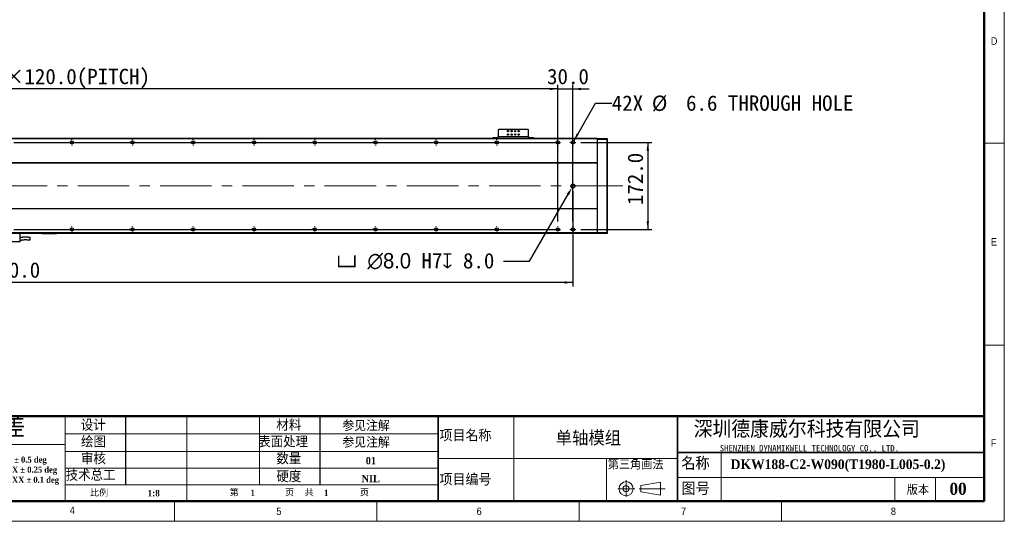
# Model space of a CAD drawing. Header units: millimetres. Extents: x 40 to 3320, y 40 to 2336.
# Tile 4 of 7: x 1374 to 3320, y 40 to 1032. Entities that reach past the tile are written whole.
import ezdxf

# ---------------------------------------------------------------- set-up
doc = ezdxf.new("R2010")
doc.units = ezdxf.units.MM
doc.header["$LTSCALE"] = 8
doc.header["$PDSIZE"] = -1
doc.linetypes.add('CENTERX2', pattern=[20.32, 12.7, -2.54, 2.54, -2.54])
doc.layers.add('DIMNS', color=7, linetype='Continuous')
doc.styles.add('SLDTEXTSTYLE0', font='Gothic.ttf', dxfattribs={"width": 0.913})
doc.styles.add('SLDTEXTSTYLE1', font='timesbd.ttf', dxfattribs={"width": 0.933})
doc.styles.add('SLDTEXTSTYLE2', font='txt', dxfattribs={"bigfont": 'bigfont'})
doc.styles.add('SLDTEXTSTYLE3', font='txt', dxfattribs={"bigfont": 'bigfont'})
doc.styles.add('SLDTEXTSTYLE4', font='txt', dxfattribs={"bigfont": 'bigfont'})
doc.styles.add('SLDTEXTSTYLE5', font='txt')
doc.styles.add('SLDTEXTSTYLE6', font='timesbd.ttf', dxfattribs={"width": 0.933, "bigfont": 'bigfont'})
doc.styles.add('SLDTEXTSTYLE7', font='txt')
doc.dimstyles.new('SLDDIMSTYLE0', dxfattribs={"dimtxt": 30.4, "dimasz": 16, "dimexe": 0, "dimexo": 0.0625, "dimgap": 7.6, "dimtad": 2, "dimdec": 1, "dimrnd": 1e-09, "dimzin": 4, "dimdsep": 46, "dimtxsty": 'SLDTEXTSTYLE7', "dimsah": 1, "dimcen": 0.09, "dimadec": 0, "dimazin": 1, "dimtfac": 1, "dimtdec": 1, "dimtmove": 0, "dimatfit": 0, "dimfxl": 0, "dimfrac": 2, "dimtolj": 1, "dimtzin": 12, "dimarcsym": 0})
doc.dimstyles.new('SLDDIMSTYLE1', dxfattribs={"dimtxt": 30.4, "dimasz": 16, "dimexe": 0, "dimexo": 0.0625, "dimgap": 7.6, "dimtad": 2, "dimdec": 1, "dimrnd": 1e-09, "dimzin": 4, "dimdsep": 46, "dimtxsty": 'SLDTEXTSTYLE7', "dimsah": 1, "dimcen": 0.09, "dimadec": 0, "dimazin": 1, "dimtfac": 1, "dimtdec": 1, "dimtofl": 0, "dimtmove": 0, "dimatfit": 3, "dimfxl": 0, "dimfrac": 2, "dimtolj": 1, "dimtzin": 12, "dimarcsym": 0})
doc.dimstyles.new('SLDDIMSTYLE4', dxfattribs={"dimtxt": 30.4, "dimasz": 16, "dimexe": 0, "dimexo": 0.0625, "dimgap": 7.6, "dimtad": 0, "dimtih": 1, "dimtoh": 1, "dimdec": 1, "dimrnd": 1e-09, "dimzin": 4, "dimdsep": 46, "dimtxsty": 'SLDTEXTSTYLE7', "dimsah": 1, "dimcen": 0, "dimadec": 0, "dimazin": 1, "dimtfac": 1, "dimtdec": 1, "dimtofl": 0, "dimtmove": 0, "dimatfit": 3, "dimfxl": 0, "dimfrac": 2, "dimtolj": 1, "dimtzin": 12, "dimarcsym": 0})
doc.dimstyles.new('SLDDIMSTYLE7', dxfattribs={"dimtxt": 30.4, "dimasz": 16, "dimexe": 0, "dimexo": 0.0625, "dimgap": 7.6, "dimtad": 0, "dimtih": 1, "dimtoh": 1, "dimdec": 1, "dimrnd": 1e-09, "dimzin": 12, "dimdsep": 46, "dimtxsty": 'SLDTEXTSTYLE7', "dimsah": 1, "dimcen": 0, "dimadec": 0, "dimazin": 3, "dimtfac": 1, "dimtdec": 1, "dimtofl": 0, "dimtmove": 0, "dimatfit": 3, "dimfxl": 0, "dimfrac": 2, "dimtolj": 1, "dimtzin": 12, "dimarcsym": 0})

# ---------------------------------------------------------------- blocks, each defined once
blk = doc.blocks.new('SW_NOTE_0')
at = {"color": 0, "linetype": 'Continuous', "lineweight": 0, "char_height": 12, "attachment_point": 1, "style": 'SLDTEXTSTYLE1'}
for s, insert in [('X.X ± 0.5 deg', (0, 15.8)), ('X.XX ± 0.25 deg', (0, -4.2)), ('X.XXX ± 0.1 deg', (0, -24.2))]:
    blk.add_mtext(s, dxfattribs=dict(at, insert=insert))
blk = doc.blocks.new('_D_18')
at = {"layer": 'DIMNS'}
for p, q in [((247.5, 686.4), (247.5, 504.3)), ((2467.5, 693), (2467.5, 504.3)), ((2467.5, 512.3), (247.5, 512.3))]:
    blk.add_line(p, q, dxfattribs=at)
for points in [[(247.5, 512.3), (263.5, 509.9), (263.5, 514.7)], [(2467.5, 512.3), (2451.5, 514.7), (2451.5, 509.9)]]:
    blk.add_solid(points, dxfattribs=at)
at = {"layer": 'DIMNS', "insert": (1290.8, 552.2), "char_height": 30.4, "attachment_point": 1, "style": 'SLDTEXTSTYLE7'}
blk.add_mtext('2220.0', dxfattribs=at)
blk = doc.blocks.new('_D_19')
at = {"layer": 'Defpoints', "color": 0}
for p in [(2469.5, 706.6), (2465.5, 699.7)]:
    blk.add_point(p, dxfattribs=at)
at = {"layer": 'DIMNS', "color": 0, "lineweight": -2}
for p, q in [((2381.8, 554.7), (2457.5, 685.8)), ((2330.2, 554.7), (2381.8, 554.7))]:
    blk.add_line(p, q, dxfattribs=at)
at = {"layer": 'DIMNS', "color": 0}
blk.add_solid([(2455.1, 687.2), (2459.8, 684.5), (2465.5, 699.7)], dxfattribs=at)
at = {"layer": 'DIMNS', "color": 0, "insert": (2000.3, 570.5), "char_height": 30.4, "attachment_point": 1, "style": 'SLDTEXTSTYLE7'}
blk.add_mtext('\\A1;{\\fGDT|b0|i0|c134|p2;v} {\\fMS PGothic|b0|i0|c128|p34;∅8.0} H7{\\fGDT|b0|i0|c134|p2;x} 8.0', dxfattribs=at)
blk = doc.blocks.new('_D_21')
at = {"layer": 'DIMNS'}
for p, q in [((2469.1, 792), (2512.3, 866.9)), ((2512.3, 866.9), (2544.3, 866.9))]:
    blk.add_line(p, q, dxfattribs=at)
blk.add_solid([(2469.1, 792), (2479.2, 804.7), (2475, 807.1)], dxfattribs=at)
at = {"layer": 'DIMNS', "char_height": 30.4, "attachment_point": 1, "style": 'SLDTEXTSTYLE7'}
for s, insert in [('42X ', (2544.3, 882.2)), ('%%c', (2623.5, 881.9)), (' 6.6 THROUGH HOLE', (2670.4, 882.2))]:
    blk.add_mtext(s, dxfattribs=dict(at, insert=insert))
blk = doc.blocks.new('_D_22')
at = {"layer": 'DIMNS'}
for p, q in [((2483.5, 789.1), (2623.5, 789.1)), ((2615.5, 789.1), (2615.5, 617.1)), ((2483.5, 617.1), (2623.5, 617.1))]:
    blk.add_line(p, q, dxfattribs=at)
for points in [[(2615.5, 789.1), (2613.1, 773.1), (2617.9, 773.1)], [(2615.5, 617.1), (2617.9, 633.1), (2613.1, 633.1)]]:
    blk.add_solid(points, dxfattribs=at)
at = {"layer": 'DIMNS', "insert": (2575.6, 665.3), "char_height": 30.4, "attachment_point": 1, "rotation": 90, "style": 'SLDTEXTSTYLE7'}
blk.add_mtext('172.0', dxfattribs=at)
blk = doc.blocks.new('_D_23')
at = {"layer": 'DIMNS'}
for p, q in [((277.5, 805.1), (277.5, 902.9)), ((2437.5, 805.1), (2437.5, 902.9)), ((2437.5, 894.9), (277.5, 894.9))]:
    blk.add_line(p, q, dxfattribs=at)
for points in [[(277.5, 894.9), (293.5, 892.5), (293.5, 897.3)], [(2437.5, 894.9), (2421.5, 897.3), (2421.5, 892.5)]]:
    blk.add_solid(points, dxfattribs=at)
at = {"layer": 'DIMNS', "char_height": 30.4, "attachment_point": 1, "style": 'SLDTEXTSTYLE7'}
for s, insert in [('2160.0', (1161.5, 934.8)), ('=18×120.0(PITCH)', (1280.3, 934.8))]:
    blk.add_mtext(s, dxfattribs=dict(at, insert=insert))
blk = doc.blocks.new('_D_25')
at = {"layer": 'DIMNS'}
for p, q in [((2437.5, 633.1), (2437.5, 902.9)), ((2467.5, 633.1), (2467.5, 902.9)), ((2437.5, 894.9), (2405.5, 894.9)), ((2437.5, 894.9), (2467.5, 894.9)), ((2467.5, 894.9), (2499.5, 894.9))]:
    blk.add_line(p, q, dxfattribs=at)
for points in [[(2437.5, 894.9), (2421.5, 897.3), (2421.5, 892.5)], [(2467.5, 894.9), (2483.5, 892.5), (2483.5, 897.3)]]:
    blk.add_solid(points, dxfattribs=at)
at = {"layer": 'DIMNS', "insert": (2416.4, 934.8), "char_height": 30.4, "attachment_point": 1, "style": 'SLDTEXTSTYLE7'}
blk.add_mtext('30.0', dxfattribs=at)
blk = doc.blocks.new('SW_CENTERMARKSYMBOL_0')
at = {"layer": 'DIMNS', "color": 0}
for p, q in [((1080, 5.08), (1080, 5.84)), ((1080, 0), (1080, 2.54)), ((1080, 0), (1080, 2.54)), ((1080, 0), (1080, 2.54)), ((1080, 0), (1080, 2.54)), ((1080, 0), (1080, 2.54)), ((1080, 0), (1080, 2.54)), ((1080, 0), (1080, 2.54)), ((1080, 0), (1080, 2.54)), ((1080, 0), (1080, 2.54)), ((1200, 5.08), (1200, 5.84)), ((1200, 0), (1200, 2.54)), ((1200, 0), (1200, 2.54)), ((1200, 0), (1200, 2.54)), ((1200, 0), (1200, 2.54)), ((1200, 0), (1200, 2.54)), ((1200, 0), (1200, 2.54)), ((1200, 0), (1200, 2.54)), ((1200, 0), (1200, 2.54)), ((1320, 5.08), (1320, 5.84)), ((1320, 0), (1320, 2.54)), ((1320, 0), (1320, 2.54)), ((1320, 0), (1320, 2.54)), ((1320, 0), (1320, 2.54)), ((1320, 0), (1320, 2.54)), ((1320, 0), (1320, 2.54)), ((1320, 0), (1320, 2.54)), ((1440, 5.08), (1440, 5.84)), ((1440, 0), (1440, 2.54)), ((1440, 0), (1440, 2.54)), ((1440, 0), (1440, 2.54)), ((1440, 0), (1440, 2.54)), ((1440, 0), (1440, 2.54)), ((1440, 0), (1440, 2.54)), ((1560, 5.08), (1560, 5.84)), ((1560, 0), (1560, 2.54)), ((1560, 0), (1560, 2.54)), ((1560, 0), (1560, 2.54)), ((1560, 0), (1560, 2.54)), ((1560, 0), (1560, 2.54)), ((1680, 5.08), (1680, 5.84)), ((1680, 0), (1680, 2.54)), ((1680, 0), (1680, 2.54)), ((1680, 0), (1680, 2.54)), ((1680, 0), (1680, 2.54)), ((1800, 5.08), (1800, 5.84)), ((1800, 0), (1800, 2.54)), ((1800, 0), (1800, 2.54)), ((1800, 0), (1800, 2.54)), ((1920, 5.08), (1920, 5.84)), ((1920, 0), (1920, 2.54)), ((1920, 0), (1920, 2.54)), ((2040, 5.08), (2040, 5.84)), ((2040, 0), (2040, 2.54)), ((965.08, 0), (1074.92, 0)), ((1074.92, 0), (1074.16, 0)), ((1074.92, 0), (1074.16, 0)), ((1080, 0), (1077.46, 0)), ((1080, 0), (1077.46, 0)), ((1080, 0), (1077.46, 0)), ((1080, 0), (1077.46, 0)), ((1080, 0), (1077.46, 0)), ((1080, 0), (1077.46, 0)), ((1080, 0), (1077.46, 0)), ((1080, 0), (1077.46, 0)), ((1080, 0), (1077.46, 0)), ((1080, 0), (1080, -2.54)), ((1080, 0), (1082.54, 0)), ((1080, 0), (1080, -2.54)), ((1080, 0), (1082.54, 0)), ((1080, 0), (1080, -2.54)), ((1080, 0), (1082.54, 0)), ((1080, 0), (1080, -2.54)), ((1080, 0), (1082.54, 0)), ((1080, 0), (1080, -2.54)), ((1080, 0), (1082.54, 0)), ((1080, 0), (1080, -2.54)), ((1080, 0), (1082.54, 0)), ((1080, 0), (1080, -2.54)), ((1080, 0), (1082.54, 0)), ((1080, 0), (1080, -2.54)), ((1080, 0), (1082.54, 0)), ((1080, 0), (1080, -2.54)), ((1080, 0), (1082.54, 0)), ((1080, -5.08), (1080, -5.84)), ((1085.08, 0), (1085.84, 0)), ((1085.08, 0), (1085.84, 0)), ((1085.08, 0), (1194.92, 0)), ((1194.92, 0), (1194.16, 0)), ((1200, 0), (1197.46, 0)), ((1200, 0), (1197.46, 0)), ((1200, 0), (1197.46, 0)), ((1200, 0), (1197.46, 0)), ((1200, 0), (1197.46, 0)), ((1200, 0), (1197.46, 0)), ((1200, 0), (1197.46, 0)), ((1200, 0), (1197.46, 0)), ((1200, 0), (1200, -2.54)), ((1200, 0), (1202.54, 0)), ((1200, 0), (1200, -2.54)), ((1200, 0), (1202.54, 0)), ((1200, 0), (1200, -2.54)), ((1200, 0), (1202.54, 0)), ((1200, 0), (1200, -2.54)), ((1200, 0), (1202.54, 0)), ((1200, 0), (1200, -2.54)), ((1200, 0), (1202.54, 0)), ((1200, 0), (1200, -2.54)), ((1200, 0), (1202.54, 0)), ((1200, 0), (1200, -2.54)), ((1200, 0), (1202.54, 0)), ((1200, 0), (1200, -2.54)), ((1200, 0), (1202.54, 0)), ((1200, -5.08), (1200, -5.84)), ((1205.08, 0), (1205.84, 0)), ((1205.08, 0), (1314.92, 0)), ((1314.92, 0), (1314.16, 0)), ((1314.92, 0), (1314.16, 0)), ((1320, 0), (1317.46, 0)), ((1320, 0), (1317.46, 0)), ((1320, 0), (1317.46, 0)), ((1320, 0), (1317.46, 0)), ((1320, 0), (1317.46, 0)), ((1320, 0), (1317.46, 0)), ((1320, 0), (1317.46, 0)), ((1320, 0), (1320, -2.54)), ((1320, 0), (1322.54, 0)), ((1320, 0), (1320, -2.54)), ((1320, 0), (1322.54, 0)), ((1320, 0), (1320, -2.54)), ((1320, 0), (1322.54, 0)), ((1320, 0), (1320, -2.54)), ((1320, 0), (1322.54, 0)), ((1320, 0), (1320, -2.54)), ((1320, 0), (1322.54, 0)), ((1320, 0), (1320, -2.54)), ((1320, 0), (1322.54, 0)), ((1320, 0), (1320, -2.54)), ((1320, 0), (1322.54, 0)), ((1320, -5.08), (1320, -5.84)), ((1325.08, 0), (1325.84, 0)), ((1325.08, 0), (1325.84, 0)), ((1325.08, 0), (1434.92, 0)), ((1434.92, 0), (1434.16, 0)), ((1440, 0), (1437.46, 0)), ((1440, 0), (1437.46, 0)), ((1440, 0), (1437.46, 0)), ((1440, 0), (1437.46, 0)), ((1440, 0), (1437.46, 0)), ((1440, 0), (1437.46, 0)), ((1440, 0), (1440, -2.54)), ((1440, 0), (1442.54, 0)), ((1440, 0), (1440, -2.54)), ((1440, 0), (1442.54, 0)), ((1440, 0), (1440, -2.54)), ((1440, 0), (1442.54, 0)), ((1440, 0), (1440, -2.54)), ((1440, 0), (1442.54, 0)), ((1440, 0), (1440, -2.54)), ((1440, 0), (1442.54, 0)), ((1440, 0), (1440, -2.54)), ((1440, 0), (1442.54, 0)), ((1440, -5.08), (1440, -5.84)), ((1445.08, 0), (1445.84, 0)), ((1445.08, 0), (1554.92, 0)), ((1554.92, 0), (1554.16, 0)), ((1560, 0), (1557.46, 0)), ((1560, 0), (1557.46, 0)), ((1560, 0), (1557.46, 0)), ((1560, 0), (1557.46, 0)), ((1560, 0), (1557.46, 0)), ((1560, 0), (1560, -2.54)), ((1560, 0), (1562.54, 0)), ((1560, 0), (1560, -2.54)), ((1560, 0), (1562.54, 0)), ((1560, 0), (1560, -2.54)), ((1560, 0), (1562.54, 0)), ((1560, 0), (1560, -2.54)), ((1560, 0), (1562.54, 0)), ((1560, 0), (1560, -2.54)), ((1560, 0), (1562.54, 0)), ((1560, -5.08), (1560, -5.84)), ((1565.08, 0), (1565.84, 0)), ((1565.08, 0), (1674.92, 0)), ((1674.92, 0), (1674.16, 0)), ((1674.92, 0), (1674.16, 0)), ((1680, 0), (1677.46, 0)), ((1680, 0), (1677.46, 0)), ((1680, 0), (1677.46, 0)), ((1680, 0), (1677.46, 0)), ((1680, 0), (1680, -2.54)), ((1680, 0), (1682.54, 0)), ((1680, 0), (1680, -2.54)), ((1680, 0), (1682.54, 0)), ((1680, 0), (1680, -2.54)), ((1680, 0), (1682.54, 0)), ((1680, 0), (1680, -2.54)), ((1680, 0), (1682.54, 0)), ((1680, -5.08), (1680, -5.84)), ((1685.08, 0), (1685.84, 0)), ((1685.08, 0), (1685.84, 0)), ((1685.08, 0), (1794.92, 0)), ((1794.92, 0), (1794.16, 0)), ((1800, 0), (1797.46, 0)), ((1800, 0), (1797.46, 0)), ((1800, 0), (1797.46, 0)), ((1800, 0), (1800, -2.54)), ((1800, 0), (1802.54, 0)), ((1800, 0), (1800, -2.54)), ((1800, 0), (1802.54, 0)), ((1800, 0), (1800, -2.54)), ((1800, 0), (1802.54, 0)), ((1800, -5.08), (1800, -5.84)), ((1805.08, 0), (1805.84, 0)), ((1805.08, 0), (1914.92, 0)), ((1914.92, 0), (1914.16, 0)), ((1920, 0), (1917.46, 0)), ((1920, 0), (1917.46, 0)), ((1920, 0), (1920, -2.54)), ((1920, 0), (1922.54, 0)), ((1920, 0), (1920, -2.54)), ((1920, 0), (1922.54, 0)), ((1920, -5.08), (1920, -5.84)), ((1925.08, 0), (1925.84, 0)), ((1925.08, 0), (2034.92, 0)), ((2040, 0), (2037.46, 0)), ((2040, 0), (2040, -2.54)), ((2040, 0), (2042.54, 0)), ((2040, -5.08), (2040, -5.84)), ((2045.08, 0), (2045.84, 0))]:
    blk.add_line(p, q, dxfattribs=at)
blk = doc.blocks.new('SW_CENTERMARKSYMBOL_1')
at = {"layer": 'DIMNS', "color": 0}
for p, q in [((960, 5.08), (960, 5.84)), ((960, 0), (960, 2.54)), ((960, 0), (960, 2.54)), ((960, 0), (960, 2.54)), ((960, 0), (960, 2.54)), ((960, 0), (960, 2.54)), ((960, 0), (960, 2.54)), ((960, 0), (960, 2.54)), ((960, 0), (960, 2.54)), ((960, 0), (960, 2.54)), ((1080, 5.08), (1080, 5.84)), ((1080, 0), (1080, 2.54)), ((1080, 0), (1080, 2.54)), ((1080, 0), (1080, 2.54)), ((1080, 0), (1080, 2.54)), ((1080, 0), (1080, 2.54)), ((1080, 0), (1080, 2.54)), ((1080, 0), (1080, 2.54)), ((1080, 0), (1080, 2.54)), ((1200, 5.08), (1200, 5.84)), ((1200, 0), (1200, 2.54)), ((1200, 0), (1200, 2.54)), ((1200, 0), (1200, 2.54)), ((1200, 0), (1200, 2.54)), ((1200, 0), (1200, 2.54)), ((1200, 0), (1200, 2.54)), ((1200, 0), (1200, 2.54)), ((1320, 5.08), (1320, 5.84)), ((1320, 0), (1320, 2.54)), ((1320, 0), (1320, 2.54)), ((1320, 0), (1320, 2.54)), ((1320, 0), (1320, 2.54)), ((1320, 0), (1320, 2.54)), ((1320, 0), (1320, 2.54)), ((1440, 5.08), (1440, 5.84)), ((1440, 0), (1440, 2.54)), ((1440, 0), (1440, 2.54)), ((1440, 0), (1440, 2.54)), ((1440, 0), (1440, 2.54)), ((1440, 0), (1440, 2.54)), ((1560, 5.08), (1560, 5.84)), ((1560, 0), (1560, 2.54)), ((1560, 0), (1560, 2.54)), ((1560, 0), (1560, 2.54)), ((1560, 0), (1560, 2.54)), ((1680, 5.08), (1680, 5.84)), ((1680, 0), (1680, 2.54)), ((1680, 0), (1680, 2.54)), ((1680, 0), (1680, 2.54)), ((1800, 5.08), (1800, 5.84)), ((1800, 0), (1800, 2.54)), ((1800, 0), (1800, 2.54)), ((1920, 5.08), (1920, 5.84)), ((1920, 0), (1920, 2.54)), ((845.08, 0), (954.92, 0)), ((954.92, 0), (954.16, 0)), ((954.92, 0), (954.16, 0)), ((960, 0), (957.46, 0)), ((960, 0), (957.46, 0)), ((960, 0), (957.46, 0)), ((960, 0), (957.46, 0)), ((960, 0), (957.46, 0)), ((960, 0), (957.46, 0)), ((960, 0), (957.46, 0)), ((960, 0), (957.46, 0)), ((960, 0), (957.46, 0)), ((960, 0), (960, -2.54)), ((960, 0), (962.54, 0)), ((960, 0), (960, -2.54)), ((960, 0), (962.54, 0)), ((960, 0), (960, -2.54)), ((960, 0), (962.54, 0)), ((960, 0), (960, -2.54)), ((960, 0), (962.54, 0)), ((960, 0), (960, -2.54)), ((960, 0), (962.54, 0)), ((960, 0), (960, -2.54)), ((960, 0), (962.54, 0)), ((960, 0), (960, -2.54)), ((960, 0), (962.54, 0)), ((960, 0), (960, -2.54)), ((960, 0), (962.54, 0)), ((960, 0), (960, -2.54)), ((960, 0), (962.54, 0)), ((960, -5.08), (960, -5.84)), ((965.08, 0), (965.84, 0)), ((965.08, 0), (965.84, 0)), ((965.08, 0), (1074.92, 0)), ((1074.92, 0), (1074.16, 0)), ((1074.92, 0), (1074.16, 0)), ((1080, 0), (1077.46, 0)), ((1080, 0), (1077.46, 0)), ((1080, 0), (1077.46, 0)), ((1080, 0), (1077.46, 0)), ((1080, 0), (1077.46, 0)), ((1080, 0), (1077.46, 0)), ((1080, 0), (1077.46, 0)), ((1080, 0), (1077.46, 0)), ((1080, 0), (1080, -2.54)), ((1080, 0), (1082.54, 0)), ((1080, 0), (1080, -2.54)), ((1080, 0), (1082.54, 0)), ((1080, 0), (1080, -2.54)), ((1080, 0), (1082.54, 0)), ((1080, 0), (1080, -2.54)), ((1080, 0), (1082.54, 0)), ((1080, 0), (1080, -2.54)), ((1080, 0), (1082.54, 0)), ((1080, 0), (1080, -2.54)), ((1080, 0), (1082.54, 0)), ((1080, 0), (1080, -2.54)), ((1080, 0), (1082.54, 0)), ((1080, 0), (1080, -2.54)), ((1080, 0), (1082.54, 0)), ((1080, -5.08), (1080, -5.84)), ((1085.08, 0), (1085.84, 0)), ((1085.08, 0), (1085.84, 0)), ((1085.08, 0), (1194.92, 0)), ((1194.92, 0), (1194.16, 0)), ((1200, 0), (1197.46, 0)), ((1200, 0), (1197.46, 0)), ((1200, 0), (1197.46, 0)), ((1200, 0), (1197.46, 0)), ((1200, 0), (1197.46, 0)), ((1200, 0), (1197.46, 0)), ((1200, 0), (1197.46, 0)), ((1200, 0), (1200, -2.54)), ((1200, 0), (1202.54, 0)), ((1200, 0), (1200, -2.54)), ((1200, 0), (1202.54, 0)), ((1200, 0), (1200, -2.54)), ((1200, 0), (1202.54, 0)), ((1200, 0), (1200, -2.54)), ((1200, 0), (1202.54, 0)), ((1200, 0), (1200, -2.54)), ((1200, 0), (1202.54, 0)), ((1200, 0), (1200, -2.54)), ((1200, 0), (1202.54, 0)), ((1200, 0), (1200, -2.54)), ((1200, 0), (1202.54, 0)), ((1200, -5.08), (1200, -5.84)), ((1205.08, 0), (1205.84, 0)), ((1205.08, 0), (1314.92, 0)), ((1314.92, 0), (1314.16, 0)), ((1320, 0), (1317.46, 0)), ((1320, 0), (1317.46, 0)), ((1320, 0), (1317.46, 0)), ((1320, 0), (1317.46, 0)), ((1320, 0), (1317.46, 0)), ((1320, 0), (1317.46, 0)), ((1320, 0), (1320, -2.54)), ((1320, 0), (1322.54, 0)), ((1320, 0), (1320, -2.54)), ((1320, 0), (1322.54, 0)), ((1320, 0), (1320, -2.54)), ((1320, 0), (1322.54, 0)), ((1320, 0), (1320, -2.54)), ((1320, 0), (1322.54, 0)), ((1320, 0), (1320, -2.54)), ((1320, 0), (1322.54, 0)), ((1320, 0), (1320, -2.54)), ((1320, 0), (1322.54, 0)), ((1320, -5.08), (1320, -5.84)), ((1325.08, 0), (1325.84, 0)), ((1325.08, 0), (1434.92, 0)), ((1434.92, 0), (1434.16, 0)), ((1440, 0), (1437.46, 0)), ((1440, 0), (1437.46, 0)), ((1440, 0), (1437.46, 0)), ((1440, 0), (1437.46, 0)), ((1440, 0), (1437.46, 0)), ((1440, 0), (1440, -2.54)), ((1440, 0), (1442.54, 0)), ((1440, 0), (1440, -2.54)), ((1440, 0), (1442.54, 0)), ((1440, 0), (1440, -2.54)), ((1440, 0), (1442.54, 0)), ((1440, 0), (1440, -2.54)), ((1440, 0), (1442.54, 0)), ((1440, 0), (1440, -2.54)), ((1440, 0), (1442.54, 0)), ((1440, -5.08), (1440, -5.84)), ((1445.08, 0), (1445.84, 0)), ((1445.08, 0), (1554.92, 0)), ((1554.92, 0), (1554.16, 0)), ((1560, 0), (1557.46, 0)), ((1560, 0), (1557.46, 0)), ((1560, 0), (1557.46, 0)), ((1560, 0), (1557.46, 0)), ((1560, 0), (1560, -2.54)), ((1560, 0), (1562.54, 0)), ((1560, 0), (1560, -2.54)), ((1560, 0), (1562.54, 0)), ((1560, 0), (1560, -2.54)), ((1560, 0), (1562.54, 0)), ((1560, 0), (1560, -2.54)), ((1560, 0), (1562.54, 0)), ((1560, -5.08), (1560, -5.84)), ((1565.08, 0), (1565.84, 0)), ((1565.08, 0), (1674.92, 0)), ((1674.92, 0), (1674.16, 0)), ((1680, 0), (1677.46, 0)), ((1680, 0), (1677.46, 0)), ((1680, 0), (1677.46, 0)), ((1680, 0), (1680, -2.54)), ((1680, 0), (1682.54, 0)), ((1680, 0), (1680, -2.54)), ((1680, 0), (1682.54, 0)), ((1680, 0), (1680, -2.54)), ((1680, 0), (1682.54, 0)), ((1680, -5.08), (1680, -5.84)), ((1685.08, 0), (1685.84, 0)), ((1685.08, 0), (1794.92, 0)), ((1794.92, 0), (1794.16, 0)), ((1800, 0), (1797.46, 0)), ((1800, 0), (1797.46, 0)), ((1800, 0), (1800, -2.54)), ((1800, 0), (1802.54, 0)), ((1800, 0), (1800, -2.54)), ((1800, 0), (1802.54, 0)), ((1800, -5.08), (1800, -5.84)), ((1805.08, 0), (1805.84, 0)), ((1805.08, 0), (1914.92, 0)), ((1920, 0), (1917.46, 0)), ((1920, 0), (1920, -2.54)), ((1920, 0), (1922.54, 0)), ((1920, -5.08), (1920, -5.84)), ((1925.08, 0), (1925.84, 0))]:
    blk.add_line(p, q, dxfattribs=at)
blk = doc.blocks.new('SW_CENTERMARKSYMBOL_2')
at = {"layer": 'DIMNS', "color": 0}
for p, q in [((-5.08, 0), (-5.84, 0)), ((0, 0), (-2.54, 0)), ((0, 5.08), (0, 5.84)), ((0, 0), (0, 2.54)), ((0, 0), (0, -2.54)), ((0, 0), (2.54, 0)), ((5.08, 0), (5.84, 0)), ((0, -5.08), (0, -5.84))]:
    blk.add_line(p, q, dxfattribs=at)
blk = doc.blocks.new('SW_CENTERMARKSYMBOL_3')
at = {"layer": 'DIMNS', "color": 0}
for p, q in [((-5.08, 0), (-5.84, 0)), ((0, 0), (-2.54, 0)), ((0, 5.08), (0, 5.84)), ((0, 0), (0, 2.54)), ((0, 0), (0, -2.54)), ((0, 0), (2.54, 0)), ((5.08, 0), (5.84, 0)), ((0, -5.08), (0, -5.84))]:
    blk.add_line(p, q, dxfattribs=at)
blk = doc.blocks.new('SW_DOWELSYMBOL_4')
at = {"linetype": 'Continuous', "lineweight": 18}
h = blk.add_hatch(color=0, dxfattribs=at)
edge = h.paths.add_edge_path(flags=0)
edge.add_arc((0, 0), 4, 180, 270)
edge.add_line((0, -4), (0, 0))
edge.add_line((0, 0), (-4, 0))
h = blk.add_hatch(color=0, dxfattribs=at)
edge = h.paths.add_edge_path(flags=0)
edge.add_arc((0, 0), 4, 0, 90)
edge.add_line((0, 4), (0, 0))
edge.add_line((0, 0), (4, 0))
at = {"layer": 'DIMNS', "color": 0}
blk.add_circle((0, 0), 4, dxfattribs=at)

msp = doc.modelspace()

# ---------------------------------------------------------------- linework, layer by layer
at = {"color": 7, "linetype": 'Continuous', "lineweight": 18}
for p, q in [((3320, 40), (3320, 2336)), ((3280, 2296), (3280, 80)), ((3280, 788), (3320, 788)), ((3280, 388), (3320, 388)), ((1464, 248), (1464, 220)), ((1464, 192), (1464, 248)), ((1464, 220), (1464, 248)), ((1704.336839, 248), (1704.336839, 80)), ((1848, 248), (1848, 112.0474543)), ((2350.6031435, 248), (2350.6031435, 80)), ((1464, 192), (1464, 220)), ((1464, 213.2644636), (2201.4758613, 213.2644636)), ((1464, 192), (1171.7559834, 192)), ((1464, 192), (1464, 80)), ((1464, 178.0393756), (2201.4758613, 178.0393756)), ((2760.7398642, 176), (2760.7398642, 80)), ((2201.4758613, 164), (2674.0064972, 164)), ((2533.8235685, 164), (2533.8235685, 80)), ((1464, 145.0437235), (2201.4758613, 145.0437235)), ((2572.6369816, 121.1881967), (2572.6369816, 88.504689)), ((2601.9065866, 110.5499805), (2640.7500893, 117.2694797)), ((2640.7500893, 117.2694797), (2640.7500893, 91.683194)), ((2674.0064972, 126.7204382), (3280, 126.7204382)), ((3104, 126.7204382), (3104, 80)), ((3184, 126.7204382), (3184, 80)), ((2201.4758613, 112.0474543), (1464, 112.0474543)), ((2555.9987653, 104.5499805), (2589.6093225, 104.5499805)), ((2598.4402248, 104.5499805), (2649.5575626, 104.5499805)), ((2601.9065866, 98.5499805), (2601.9065866, 110.5499805)), ((2601.9065866, 98.5499805), (2640.7500893, 91.683194)), ((80, 80), (3280, 80)), ((984, 80), (3280, 80)), ((1680, 40), (1680, 80)), ((2080, 80), (2080, 40)), ((2480, 40), (2480, 80)), ((2880, 80), (2880, 40)), ((40, 40), (3320, 40))]:
    msp.add_line(p, q, dxfattribs=at)
at = {"color": 7, "linetype": 'Continuous', "lineweight": 50}
for p, q in [((3280, 2296), (3280, 80)), ((1171.7559834, 248), (1464, 248)), ((3280, 248), (1464, 248)), ((80, 80), (3280, 80))]:
    msp.add_line(p, q, dxfattribs=at)
at = {"color": 7, "linetype": 'Continuous', "lineweight": 25}
for p, q in [((2309.9569441, 797.1390227), (2309.9569441, 799.1390267)), ((2309.9569441, 799.1390267), (2310.9569909, 799.1390267)), ((2310.9569909, 799.1390267), (2310.9569909, 797.1390227)), ((2310.9569909, 799.1390267), (2318.9570071, 799.1390267)), ((2318.9570071, 799.1390267), (2318.9570071, 797.1390227)), ((2319.9569346, 799.1390267), (2318.9570071, 799.1390267)), ((2320.9569813, 814.939026), (2319.9569346, 813.9390239)), ((2319.9569346, 813.9390239), (2319.9569346, 800.1390287)), ((2379.9569966, 800.1390287), (2319.9569346, 800.1390287)), ((2319.9569346, 797.1390227), (2319.9569346, 800.1390287)), ((2378.9569499, 814.939026), (2320.9569813, 814.939026)), ((2379.9569966, 813.9390239), (2378.9569499, 814.939026)), ((2379.9569966, 800.1390287), (2379.9569966, 813.9390239)), ((2379.9569966, 800.1390287), (2379.9569966, 797.1390227)), ((2380.9569241, 799.1390267), (2379.9569966, 799.1390267)), ((2380.9569241, 799.1390267), (2380.9569241, 797.1390227)), ((2380.9569241, 799.1390267), (2388.9569403, 799.1390267)), ((2388.9569403, 797.1390227), (2388.9569403, 799.1390267)), ((2388.9569403, 799.1390267), (2389.956987, 799.1390267)), ((2389.956987, 799.1390267), (2389.956987, 797.1390227)), ((2515.4569508, 797.1390227), (199.4569661, 797.1390227)), ((2515.4569508, 796.1390281), (199.4569661, 796.1390281)), ((2515.4569508, 796.839025), (2515.7570006, 797.1390227)), ((2515.4569508, 797.1390227), (2515.4569508, 796.1390281)), ((2515.4569508, 796.1390281), (2515.4569508, 748.639025)), ((2515.4569508, 795.0147653), (2515.7570006, 795.1390261)), ((2515.7570006, 797.1390227), (2515.7570006, 795.1390261)), ((2515.7570006, 797.1390227), (2535.1570012, 797.1390227)), ((2515.7570006, 795.1390261), (2515.7570006, 611.1390257)), ((2535.1570012, 795.1390261), (2515.7570006, 795.1390261)), ((2535.1570012, 795.1390261), (2535.1570012, 797.1390227)), ((2535.4569317, 796.839025), (2535.1570012, 797.1390227)), ((2535.1570012, 611.1390257), (2535.1570012, 795.1390261)), ((2535.4569317, 795.0147653), (2535.1570012, 795.1390261)), ((2535.4569317, 796.839025), (2535.4569317, 795.0147653)), ((2535.4569317, 795.0147653), (2535.4569317, 611.2632865)), ((2515.4569508, 748.639025), (199.4569661, 748.639025)), ((2515.4569508, 748.139024), (199.4569661, 748.139024)), ((2515.4569508, 748.639025), (2515.4569508, 748.139024)), ((2515.4569508, 748.139024), (2515.4569508, 658.1390241)), ((2515.4569508, 658.1390241), (199.4569661, 658.1390241)), ((2515.4569508, 657.6390268), (199.4569661, 657.6390268)), ((2515.4569508, 658.1390241), (2515.4569508, 657.6390268)), ((2515.4569508, 657.6390268), (2515.4569508, 610.1390237)), ((2515.4569508, 610.1390237), (199.4569661, 610.1390237)), ((2515.4569508, 609.1390291), (199.4569661, 609.1390291)), ((1375.4569651, 607.2390267), (1374.2569448, 607.2390267)), ((1374.456978, 607.2390267), (1374.456978, 609.1390291)), ((1375.4569651, 592.8390289), (1375.4569651, 607.2390267)), ((1418.9569713, 608.9390257), (1418.9569713, 609.1390291)), ((1418.9569713, 608.9390257), (1419.9569584, 608.9390257)), ((1418.9569713, 608.9390257), (1419.2569615, 608.6390281)), ((1420.0812341, 608.6390281), (1419.2569615, 608.6390281)), ((1419.9569584, 609.1390291), (1419.9569584, 608.9390257)), ((1419.9569584, 608.9390257), (1445.9569813, 608.9390257)), ((1420.0812341, 608.6390281), (1419.9569584, 608.9390257)), ((1445.8327056, 608.6390281), (1420.0812341, 608.6390281)), ((1445.8327056, 608.6390281), (1445.9569813, 608.9390257)), ((1446.6569783, 608.6390281), (1445.8327056, 608.6390281)), ((1445.9569813, 608.9390257), (1445.9569813, 609.1390291)), ((1445.9569813, 608.9390257), (1446.9569684, 608.9390257)), ((1446.6569783, 608.6390281), (1446.9569684, 608.9390257)), ((1446.9569684, 609.1390291), (1446.9569684, 608.9390257)), ((2515.4569508, 611.2632865), (2515.7570006, 611.1390257)), ((2515.4569508, 610.1390237), (2515.4569508, 609.1390291)), ((2515.4569508, 609.4390267), (2515.7570006, 609.1390291)), ((2515.7570006, 611.1390257), (2515.7570006, 609.1390291)), ((2515.7570006, 611.1390257), (2535.1570012, 611.1390257)), ((2535.1570012, 609.1390291), (2515.7570006, 609.1390291)), ((2535.4569317, 611.2632865), (2535.1570012, 611.1390257)), ((2535.1570012, 609.1390291), (2535.1570012, 611.1390257)), ((2535.4569317, 609.4390267), (2535.1570012, 609.1390291)), ((2535.4569317, 611.2632865), (2535.4569317, 609.4390267)), ((1374.456978, 592.8390289), (1340.4569687, 592.8390289)), ((1374.456978, 601.239022), (1374.2569448, 601.239022)), ((1374.456978, 601.239022), (1374.456978, 592.8390289)), ((1375.4569651, 592.8390289), (1374.456978, 592.8390289))]:
    msp.add_line(p, q, dxfattribs=at)
at = {"color": 7, "linetype": 'Continuous', "lineweight": 35}
for p, q in [((2201.4758613, 248), (2201.4758613, 80)), ((2674.0064972, 248), (2674.0064972, 80)), ((2674.0064972, 176), (3280, 176))]:
    msp.add_line(p, q, dxfattribs=at)
at = {"color": 7, "linetype": 'Continuous', "lineweight": 25}
for centre, radius in [((2339.4569584, 811.6390258), 1.25), ((2339.4569584, 804.6390258), 1.25), ((2346.4569584, 811.6390258), 1.25), ((2346.4569584, 804.6390258), 1.25), ((2353.4569584, 811.6390258), 1.25), ((2353.4569584, 804.6390258), 1.25), ((2360.4569584, 811.6390258), 1.25), ((2360.4569584, 804.6390258), 1.25), ((1477.4569584, 789.1390258), 3.3), ((1597.4569584, 789.1390258), 3.3), ((1717.4569584, 789.1390258), 3.3), ((1837.4569584, 789.1390258), 3.3), ((1957.4569584, 789.1390258), 3.3), ((2077.4569584, 789.1390258), 3.3), ((2197.4569584, 789.1390258), 3.3), ((2317.4569584, 789.1390258), 3.3), ((2437.4569584, 789.1390258), 3.3), ((2467.4569584, 789.1390258), 3.3), ((2467.4569584, 703.1390258), 4), ((1477.4569584, 617.1390258), 3.3), ((1597.4569584, 617.1390258), 3.3), ((1717.4569584, 617.1390258), 3.3), ((1837.4569584, 617.1390258), 3.3), ((1957.4569584, 617.1390258), 3.3), ((2077.4569584, 617.1390258), 3.3), ((2197.4569584, 617.1390258), 3.3), ((2317.4569584, 617.1390258), 3.3), ((2437.4569584, 617.1390258), 3.3), ((2467.4569584, 617.1390258), 3.3)]:
    msp.add_circle(centre, radius, dxfattribs=at)
at = {"color": 7, "linetype": 'Continuous', "lineweight": 18}
for radius in [14, 6]:
    msp.add_circle((2572.6369816, 104.5499805), radius, dxfattribs=at)
at = {"color": 7, "linetype": 'Continuous', "lineweight": 25}
for points, knots in [([(1394.7695257, 601.0312626), (1393.7994548, 601.1861433), (1391.9886237, 601.4752591), (1389.5198523, 601.858938), (1387.4611812, 602.027692), (1385.6072851, 602.0665806), (1383.5746028, 601.9858616), (1381.7432637, 601.7790628), (1380.2325951, 601.5616166), (1379.2228732, 601.4105594), (1378.1803081, 601.2590343), (1377.1174918, 601.1402134), (1376.1996426, 601.0627401), (1375.6503709, 601.0961005), (1375.4569651, 601.1078471)], [0, 0, 0, 0, 0.1557751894, 0.2907854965, 0.3967691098, 0.4749924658, 0.5735904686, 0.7047483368, 0.7546899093, 0.8070877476, 0.8612074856, 0.9159557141, 0.9704068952, 1, 1, 1, 1]), ([(1375.4569651, 596.1226413), (1375.6921138, 596.1142256), (1376.4099321, 596.0885356), (1377.5552626, 596.1767058), (1379.2367247, 596.3698552), (1380.9359619, 596.6384859), (1382.6127456, 596.8684271), (1384.0608839, 597.0137348), (1385.7475509, 597.0993211), (1387.6578696, 597.0364165), (1389.6957501, 596.8121971), (1391.8053274, 596.4548691), (1393.3523819, 596.2174563), (1394.1987516, 596.0875714)], [0, 0, 0, 0, 0.0368666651, 0.1125397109, 0.1785183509, 0.3028051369, 0.3842704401, 0.4445275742, 0.5302879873, 0.647339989, 0.7447459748, 0.8603544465, 1, 1, 1, 1]), ([(1394.2043544, 596.13226), (1394.2388816, 596.1182961), (1394.3369348, 596.0786402), (1394.5295665, 596.3454571), (1394.7441557, 596.8439881), (1394.9317421, 597.5406448), (1395.0718994, 598.3471065), (1395.1495657, 599.186284), (1395.1535569, 599.9662852), (1395.0801373, 600.5823688), (1394.9483152, 600.9706381), (1394.8253064, 601.0010304), (1394.7692873, 601.0148713)], [0, 0, 0, 0, 0.05740582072, 0.16302570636, 0.26646770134, 0.36997698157, 0.47478776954, 0.58158530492, 0.69023135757, 0.79977598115, 0.90881631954, 1, 1, 1, 1])]:
    msp.add_open_spline(points, degree=3, knots=knots, dxfattribs=at)
at = {"layer": 'DIMNS', "linetype": 'CENTERX2', "lineweight": 18}
msp.add_line((2566.2569584, 703.1390258), (148.6569584, 703.1390258), dxfattribs=at)
at = {"layer": 'DIMNS', "color": 7}
for p, q in [((1584.2007008, 112.0474543), (1584.2007008, 248)), ((1967.4614906, 248), (1967.4614906, 112.0474543))]:
    msp.add_line(p, q, dxfattribs=at)

# ---------------------------------------------------------------- block references
at = {"color": 7, "linetype": 'Continuous', "lineweight": 0}
msp.add_blockref('SW_NOTE_0', (1330.5570432, 152.3120833), dxfattribs=at)
at = {"layer": 'DIMNS'}
for name, p in [('SW_CENTERMARKSYMBOL_0', (397.4569584, 789.1390258)), ('SW_CENTERMARKSYMBOL_2', (2467.4569584, 789.1390258)), ('SW_DOWELSYMBOL_4', (2467.4569584, 703.1390258)), ('SW_CENTERMARKSYMBOL_1', (517.4569584, 617.1390258)), ('SW_CENTERMARKSYMBOL_3', (2467.4569584, 617.1390258))]:
    msp.add_blockref(name, p, dxfattribs=at)

# ---------------------------------------------------------------- texts
at = {"color": 7, "linetype": 'Continuous', "lineweight": 0}
for s, insert, char_height, attachment_point, style in [('D', (3293.3333333, 997.1704528), 14.8166667, 1, 'SLDTEXTSTYLE0'), ('E', (3293.3333333, 599.9106936), 14.8166667, 1, 'SLDTEXTSTYLE0'), ('一般公差', (1209.5381584, 246.3497749), 40, 1, 'SLDTEXTSTYLE3'), ('设计', (1495.0304099, 241.3756797), 22.4, 1, 'SLDTEXTSTYLE3'), ('材料', (1881.5122528, 241.3756797), 22.4, 1, 'SLDTEXTSTYLE3'), ('参见注解', (2012.291056, 239.6526885), 21.16666667, 1, 'SLDTEXTSTYLE2'), ('深圳德康威尔科技有限公司', (2706.035275, 238.9403364), 33.866666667, 1, 'SLDTEXTSTYLE4'), ('项目名称', (2204.0318544, 221.2187739), 23.28333333, 1, 'SLDTEXTSTYLE3'), ('单轴模组', (2433.5196309, 217.9086348), 25.4, 1, 'SLDTEXTSTYLE6'), ('绘图', (1495.5048517, 208.5268063), 22.4, 1, 'SLDTEXTSTYLE3'), ('表面处理', (1845.5643389, 208.5268063), 22.4, 1, 'SLDTEXTSTYLE3'), ('参见注解', (2012.291056, 206.8038151), 21.16666667, 1, 'SLDTEXTSTYLE2'), ('F', (3293.3333333, 202.2338134), 14.8166667, 1, 'SLDTEXTSTYLE0'), ('审核', (1495.2404082, 175.1148112), 22.4, 1, 'SLDTEXTSTYLE3'), ('数量', (1881.5744726, 175.1148112), 22.4, 1, 'SLDTEXTSTYLE3'), ('SHENZHEN DYNAMIKWELL TECHNOLOGY CO., LTD.', (2757.7422597, 191.0601178), 12.7, 1, 'SLDTEXTSTYLE5'), ('01', (2058.1738948, 167.1093645), 14.4, 1, 'SLDTEXTSTYLE1'), ('名称', (2681.7878779, 167.243517), 25.4, 1, 'SLDTEXTSTYLE3'), ('DKW188-C2-W090(T1980-L005-0.2)', (2779.2438769, 162.3900317), 19.05, 1, 'SLDTEXTSTYLE1'), ('技术总工', (1465.166365, 142.3958087), 22.4, 1, 'SLDTEXTSTYLE3'), ('硬度', (1881.5861402, 139.7153961), 22.4, 1, 'SLDTEXTSTYLE3'), ('项目编号', (2204.0318544, 134.0506042), 23.28333333, 1, 'SLDTEXTSTYLE3'), ('NIL', (2049.9038947, 131.7099494), 14.4, 1, 'SLDTEXTSTYLE1'), ('图号', (2682.128891, 117.170145), 25.4, 1, 'SLDTEXTSTYLE3'), ('00', (3228.6372553, 116.3460171), 24, 2, 'SLDTEXTSTYLE1'), ('比例', (1513.2601137, 102.0862582), 12.8, 1, 'SLDTEXTSTYLE3'), ('1:8', (1627.0750032, 102.0796202), 12.8, 1, 'SLDTEXTSTYLE1'), ('第        页', (1789.3223946, 102.5651891), 12.8, 1, 'SLDTEXTSTYLE3'), ('1', (1830.3180401, 102.5585511), 12.8, 1, 'SLDTEXTSTYLE1'), ('共        页', (1937.4933412, 102.5651891), 12.8, 1, 'SLDTEXTSTYLE3'), ('1', (1975.7024214, 102.5585511), 12.8, 1, 'SLDTEXTSTYLE1'), ('版本', (3127.1953082, 112.3594717), 20, 1, 'SLDTEXTSTYLE3'), ('4', (1473.3333333, 69.1704848), 14.8166667, 1, 'SLDTEXTSTYLE0'), ('5', (1881.5851378, 67.1747364), 14.8166667, 1, 'SLDTEXTSTYLE0'), ('6', (2277.2582016, 67.1747364), 14.8166667, 1, 'SLDTEXTSTYLE0'), ('7', (2681.1653799, 67.1747364), 14.8166667, 1, 'SLDTEXTSTYLE0'), ('8', (3095.8188424, 67.1747364), 14.8166667, 1, 'SLDTEXTSTYLE0')]:
    msp.add_mtext(s, dxfattribs=dict(at, insert=insert, char_height=char_height, attachment_point=attachment_point, style=style))
at = {"layer": 'DIMNS', "color": 7, "insert": (2536.4839625, 162.4328436), "char_height": 20, "attachment_point": 1, "style": 'SLDTEXTSTYLE3'}
msp.add_mtext('第三角画法', dxfattribs=at)

# ---------------------------------------------------------------- dimensions: what is measured, and where the dimension line sits
at = {"layer": 'DIMNS'}
dim = msp.add_linear_dim(base=(277.4569584, 894.9390258), p1=(2437.4569584, 794.9790258), p2=(277.4569584, 794.9790258), text='<>=18×120.0(PITCH)', dimstyle='SLDDIMSTYLE1', dxfattribs=at)
dim.commit()
dim.dimension.update_dxf_attribs({"geometry": '_D_23', "text_midpoint": (1386.2540593, 894.9390258), "dimtype": 160})
for base, p1, p2, dimstyle, picture, middle in [((2467.4569584, 894.9390258), (2437.4569584, 622.9790258), (2467.4569584, 622.9790258), 'SLDDIMSTYLE0', '_D_25', (2453.8619209, 894.9390258)), ((247.4569584, 512.3389227), (2467.4569584, 703.1390258), (247.4569584, 696.5990258), 'SLDDIMSTYLE1', '_D_18', (1350.1579088, 512.3389227))]:
    dim = msp.add_linear_dim(base=base, p1=p1, p2=p2, dimstyle=dimstyle, dxfattribs=at)
    dim.commit()
    dim.dimension.update_dxf_attribs({"geometry": picture, "text_midpoint": middle, "dimtype": 160})
for p1, p2, text, dimstyle, picture, middle in [((2465.8069584, 786.2811419), (2469.1069584, 791.9969096), '42X <> THROUGH HOLE\\P', 'SLDDIMSTYLE7', '_D_21', (2795.1812181, 866.8605433)), ((2469.4569584, 706.6031274), (2465.4569584, 699.6749241), '{\\fGDT|b0|i0|c134|p2;v} {\\fMS PGothic|b0|i0|c128|p34;<>} H7{\\fGDT|b0|i0|c134|p2;x} 8.0', 'SLDDIMSTYLE4', '_D_19', (2161.4860169, 554.7370884))]:
    dim = msp.add_diameter_dim_2p(p1=p1, p2=p2, text=text, dimstyle=dimstyle, dxfattribs=at)
    dim.commit()
    dim.dimension.update_dxf_attribs({"geometry": picture, "text_midpoint": middle, "dimtype": 163})
dim = msp.add_linear_dim(base=(2615.4569584, 617.1390258), p1=(2473.2969584, 789.1390258), p2=(2473.2969584, 617.1390258), angle=90, dimstyle='SLDDIMSTYLE0', dxfattribs=at)
dim.commit()
dim.dimension.update_dxf_attribs({"geometry": '_D_22', "text_midpoint": (2615.4569584, 713.7318372), "dimtype": 160})

doc.saveas('drawing.dxf')
